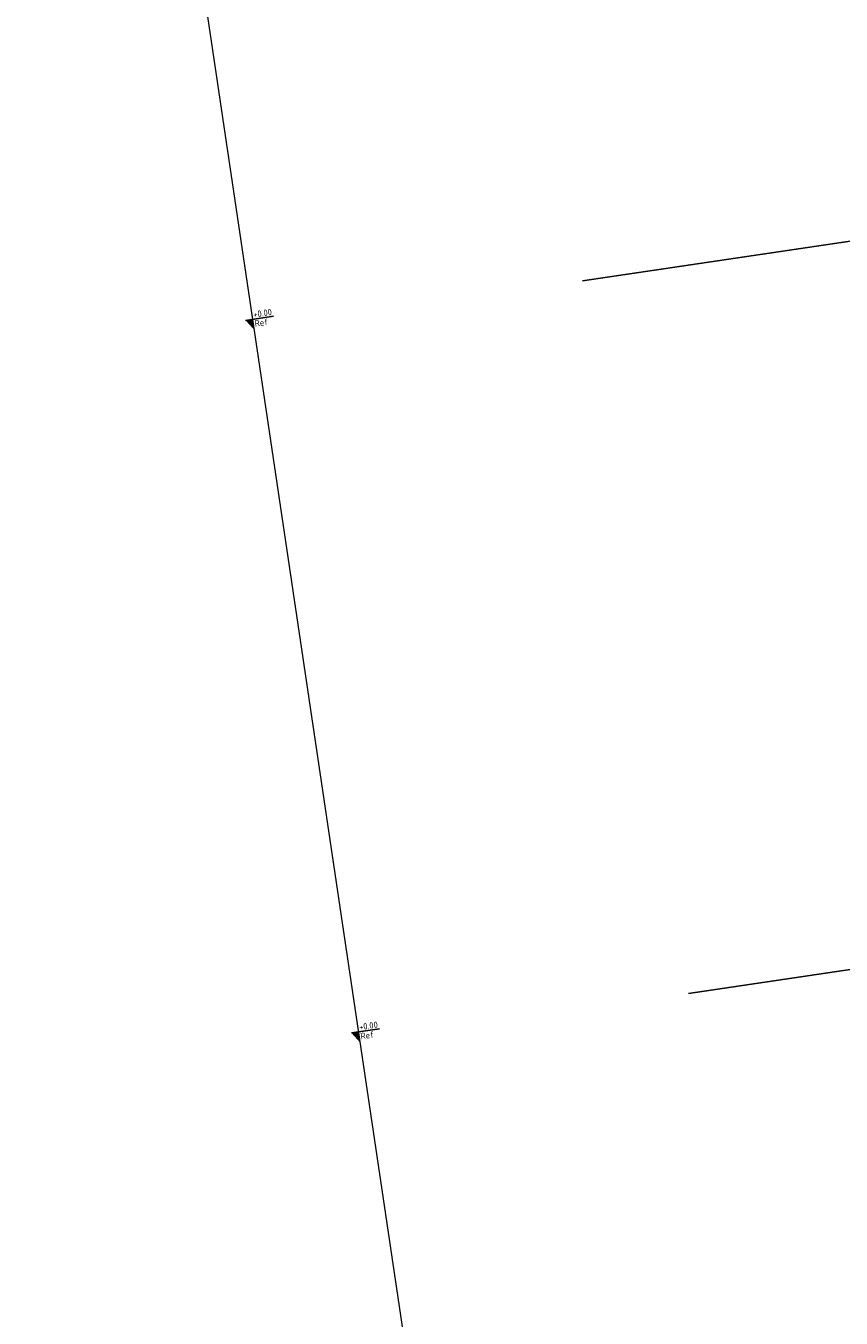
# Model space of a CAD drawing. Header units: metres. Extents: x 133846 to 269924, y 465764 to 933292.
# Tile 36 of 56: x 133846 to 133857, y 465858 to 465877. Entities that reach past the tile are written whole.
import ezdxf

# ---------------------------------------------------------------- set-up
doc = ezdxf.new("R2010")
doc.units = ezdxf.units.M
doc.linetypes.add('AL-NAP_LIJN', pattern=[15.25, 12, -1.5, 0.25, -1.5])
doc.layers.add('X-XX-AL-HULPLIJN-G', color=30, linetype='Continuous', lineweight=18, plot=False)
doc.layers.add('X-XX-AL-NAP-GD', color=7, linetype='AL-NAP_LIJN', lineweight=25)
doc.layers.add('X-XX-AL-PEILMAAT-SD', color=7, linetype='Continuous', lineweight=25)
doc.styles.add('NLCS-ISO', font='NLCS-ISO.ttf')

# ---------------------------------------------------------------- blocks, each defined once
blk = doc.blocks.new('SAL-PEILMAAT_INFRACAD_R01-SOD')
blk.add_line((-2, 3), (6, 3))
blk.add_solid([(-2, 3), (0, 3), (0, 0)])
at = {"style": 'NLCS-ISO'}
for tag, p in [('...', (0.4, 3.4)), ('REF', (0.4, 0.8))]:
    blk.add_attdef(tag, p, '', height=1.8, dxfattribs=at)

msp = doc.modelspace()

# ---------------------------------------------------------------- linework, layer by layer
at = {"layer": 'X-XX-AL-HULPLIJN-G'}
msp.add_lwpolyline([(133845.809, 465893.987), (133865.178, 465763.653)], dxfattribs=at)
at = {"layer": 'X-XX-AL-NAP-GD'}
for points in [[(133873.695, 465875.932), (133853.68, 465872.958)], [(133875.192, 465865.856), (133855.178, 465862.882)]]:
    msp.add_lwpolyline(points, dxfattribs=at)

# ---------------------------------------------------------------- block references
at = {"layer": 'X-XX-AL-PEILMAAT-SD', "xscale": 0.05, "yscale": 0.05, "zscale": 0.05, "rotation": 8.452767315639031}
for p in [(133849.037, 465872.267), (133850.534, 465862.192)]:
    msp.add_blockref('SAL-PEILMAAT_INFRACAD_R01-SOD', p, dxfattribs=at).add_auto_attribs({'...': '+0.00', 'REF': 'Ref'})

doc.saveas('drawing.dxf')
